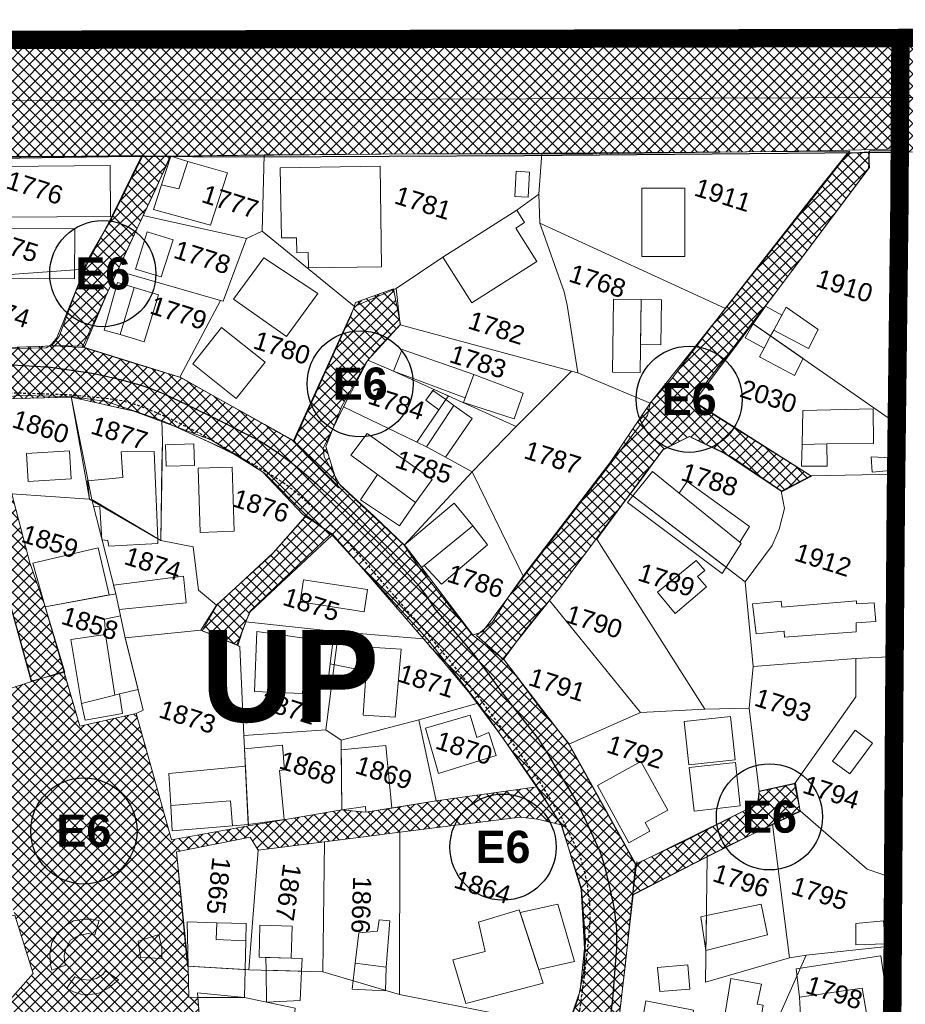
# Model space of a CAD drawing. Header units: metres. Extents: x 578835 to 593571, y 248557 to 255108.
# Tile 250 of 251: x 593247 to 593343, y 254145 to 254252. Entities that reach past the tile are written whole.
import ezdxf

# ---------------------------------------------------------------- set-up
doc = ezdxf.new("R2010")
doc.units = ezdxf.units.M
for name, pattern in [('CACHE2', [4.7625, 3.175, -1.5875]), ('CHEMIN', [0.5, 0.3, -0.2]), ('DETAIL', [0.2, 0.1, -0.1])]:
    doc.linetypes.add(name, pattern=pattern)
doc.layers.get('0').update_dxf_attribs({"lineweight": 5})
for name, color, linetype, lineweight in [('Zoom_Bâti', 251, 'Continuous', 5), ('Zoom_cadastre complet', 7, 'Continuous', 5), ('Zoom_cadastre texte', 7, 'Continuous', 5), ('Zoom_ER cercle', 192, 'Continuous', 25), ('Zoom_ER contour', 172, 'Continuous', 20), ('Zoom_ER hachures', 192, 'Continuous', 18), ('Zoom_ER numero', 172, 'Continuous', 20), ('Zoom_ER tracé', 192, 'Continuous', 18)]:
    doc.layers.add(name, color=color, linetype=linetype, lineweight=lineweight)
for name, color, linetype in [('Zoom_PLU', 7, 'CACHE2'), ('Zoom_PLU nom', 7, 'Continuous'), ('Zoom_Voirie', 252, 'Continuous')]:
    doc.layers.add(name, color=color, linetype=linetype)
doc.styles.add('PARCELLE', font='arial.ttf', dxfattribs={"height": 5})
doc.styles.get("Standard").update_dxf_attribs({"font": 'arialbd_0.ttf', "height": 50})
pattern_1 = [(45, (3353.1763, -187.1852), (-0.6187184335, 0.6187184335), []), (135, (3353.1763, -187.1852), (-0.6187184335, -0.6187184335), [])]

# ---------------------------------------------------------------- blocks, each defined once
blk = doc.blocks.new('111')
at = {"linetype": 'DETAIL', "const_width": 0.259}
blk.add_lwpolyline([(-0.13, 0, 1), (0.13, 0, 1)], format="xyb", close=True, dxfattribs=at)

msp = doc.modelspace()

# ---------------------------------------------------------------- hatches: boundary and pattern name
at = {"layer": 'Zoom_ER contour', "ltscale": 0.4}
h = msp.add_hatch(dxfattribs=at)
h.set_pattern_fill('ANSI37', color=256, scale=0.3, style=0)
h.paths.add_polyline_path([(593342.81, 254250.17), (593424.5, 254250.57), (593454.67, 254250.52), (593460.02, 254250.57), (593460.24, 254244.13), (593462.63, 254238.17), (593342.76, 254237.56)])
at = {"layer": 'Zoom_ER contour'}
h = msp.add_hatch(dxfattribs=at)
h.set_pattern_fill('ANSI37', color=256, scale=7, style=0)
h.set_pattern_definition(pattern_1)
h.paths.add_polyline_path([(592945.66, 254248.41), (592955.15, 254248.48), (592963.71, 254248.53), (592974.36, 254248.63), (592984.91, 254248.88), (592998.51, 254248.72), (593010.33, 254248.98), (593034.87, 254249.26), (593047.42, 254248.85), (593071.5, 254249.34), (593090.1, 254249.27), (593110.21, 254249.54), (593126.92, 254249.68), (593151.87, 254249.81), (593165.63, 254249.68), (593171.07, 254249.68), (593193.4, 254250.08), (593205.48, 254249.55), (593231.84, 254250.09), (593244.99, 254250.09), (593267.66, 254250.29), (593283.84, 254250.36), (593311.28, 254250.09), (593328.06, 254249.95), (593335.17, 254250.16), (593342.81, 254250.17), (593342.89, 254237.92), (593334.25, 254237.71), (593309.34, 254237.38), (593290.14, 254237.38), (593266.79, 254237.17), (593256.93, 254237.1), (593243.7, 254237.1), (593224.79, 254236.56), (593207.54, 254236.63), (593194.78, 254236.7), (593163.99, 254236.56), (593147.41, 254236.43), (593127.62, 254236.69), (593124.4, 254236.76), (593123.86, 254236.42), (593118.09, 254236.49), (593117.95, 254237.03), (593102.04, 254236.96), (593072.79, 254237.09), (593046.68, 254237.23), (593015.35, 254236.75), (593001.65, 254236.82), (592968.52, 254236.75), (592944.43, 254237.02), (592945.43, 254248.16)])
h = msp.add_hatch(dxfattribs=at)
h.set_pattern_fill('ANSI37', color=256, scale=7, style=0)
h.set_pattern_definition(pattern_1)
h.paths.add_polyline_path([(593299.57, 254182.31), (593302.02, 254185.63), (593305.68, 254190.1), (593310.44, 254196.5), (593314.6, 254201.96), (593316.91, 254205.14), (593319.79, 254206.63), (593324.41, 254204.41), (593329.94, 254200.62), (593333.12, 254202.3), (593320.18, 254210.52), (593329.26, 254222.37), (593339.43, 254235.91), (593339.33, 254237.6), (593336.98, 254237.42), (593333.5, 254233.09), (593323.61, 254220.39), (593317.86, 254212.85), (593315.63, 254210.35), (593311.28, 254203.9), (593301.8, 254191.53), (593299.96, 254188.9), (593298.38, 254186.4), (593296.67, 254184.96), (593299.04, 254182.85)])
h = msp.add_hatch(dxfattribs=at)
h.set_pattern_fill('ANSI37', color=256, scale=7, style=0)
h.set_pattern_definition(pattern_1)
h.paths.add_polyline_path([(593253.9, 254216.44), (593250.42, 254216.52), (593251.23, 254217.49), (593254.23, 254225.67), (593256.91, 254230.33), (593260.31, 254237.13), (593263.31, 254237.13), (593261.77, 254233.65), (593258.94, 254227.65), (593256.42, 254222.15), (593253.99, 254216.39)])
h = msp.add_hatch(dxfattribs=at)
h.set_pattern_fill('ANSI37', color=256, scale=7, style=0)
h.set_pattern_definition(pattern_1)
h.paths.add_polyline_path([(593276.86, 254206.17), (593279.37, 254211.8), (593283, 254219.81), (593283.5, 254221.19), (593287.63, 254222.69), (593288.38, 254218.81), (593285.75, 254216.05), (593284.63, 254214.68), (593282, 254209.92), (593280.24, 254205.54), (593281.62, 254201.03), (593277.24, 254205.54), (593276.84, 254206.09)])
h = msp.add_hatch(dxfattribs=at)
h.set_pattern_fill('ANSI37', color=256, scale=7, style=0)
h.set_pattern_definition(pattern_1)
h.paths.add_polyline_path([(593185.66, 254201.53), (593197.79, 254205.57), (593209.58, 254209.61), (593217.25, 254212.3), (593220.45, 254213.34), (593228.49, 254214.87), (593237.07, 254215.8), (593238.6, 254216.05), (593250.67, 254216.49), (593253.92, 254216.3), (593259, 254214.72), (593264.48, 254213.04), (593276.78, 254206.12), (593281.81, 254201.34), (593285.51, 254197.94), (593288.93, 254194.66), (593296.33, 254184.9), (593299.63, 254182.34), (593303.78, 254176.82), (593306.71, 254173.19), (593313.96, 254160.13), (593313.66, 254157), (593312.82, 254148.92), (593310.95, 254133.17), (593310.9, 254132.06), (593310.51, 254130.19), (593308.68, 254125.36), (593307.15, 254119.99), (593307.01, 254119.94), (593303.3, 254108.47), (593302.12, 254104.58), (593301.82, 254104.53), (593299.41, 254099.45), (593291.46, 254087.18), (593288.6, 254085.55), (593285.59, 254083.53), (593279.37, 254080.03), (593269.24, 254075.08), (593268.45, 254075.08), (593266.72, 254073.55), (593266.23, 254073.7), (593260.75, 254071.68), (593255.48, 254069.56), (593251.93, 254068.72), (593245.25, 254067.28), (593242.63, 254064.92), (593239.03, 254064.52), (593237.11, 254066.05), (593233.26, 254065.8), (593222.54, 254064.91), (593218.69, 254064.57), (593213.51, 254066.39), (593204.32, 254069.9), (593198.6, 254072.46), (593195.29, 254076.55), (593191.77, 254082.02), (593191.37, 254087.58), (593191.32, 254092.81), (593191.57, 254093.45), (593195.52, 254102.02), (593198.38, 254106.55), (593200.01, 254107.88), (593207.31, 254115.37), (593212.3, 254120.77), (593214.67, 254124.08), (593217.68, 254129.05), (593219.11, 254136.54), (593219.76, 254141.51), (593219.9, 254145.25), (593217.78, 254153.04), (593216.6, 254156.79), (593215.07, 254159.92), (593212.5, 254164.01), (593202.34, 254173.28), (593195.57, 254179.43), (593186.59, 254184.8), (593184.47, 254185.85), (593186.26, 254191.4), (593194.12, 254186.74), (593198.78, 254183.6), (593206.58, 254177.38), (593213.33, 254172.29), (593216.98, 254166.4), (593218.94, 254163.49), (593220.53, 254160.54), (593223.84, 254151.91), (593224.29, 254145.18), (593226.42, 254143.38), (593225.58, 254140.22), (593223.22, 254129.76), (593221.37, 254124.54), (593218.9, 254120.34), (593214.46, 254113.18), (593210.98, 254109.15), (593209.97, 254109.09), (593205.7, 254104.72), (593202.34, 254100.45), (593198.01, 254091.67), (593197.78, 254088.75), (593197.78, 254084.94), (593198.46, 254082.7), (593199.3, 254080.73), (593201.83, 254077.9), (593203.79, 254075.66), (593209.8, 254072.74), (593216.08, 254070.95), (593220.29, 254070.55), (593225.35, 254068.2), (593226.41, 254070.5), (593231.13, 254070.55), (593241.14, 254071.5), (593246.2, 254072.73), (593252.43, 254074.13), (593260.8, 254077), (593268.77, 254080.65), (593274.27, 254082.89), (593278, 254085.73), (593284.51, 254089.54), (593289.62, 254095.21), (593293.32, 254099.24), (593294.17, 254100.25), (593297.25, 254109), (593298.57, 254112.08), (593299.64, 254114.72), (593299.64, 254116.12), (593300.87, 254119.2), (593304.46, 254129.8), (593306.6, 254138.43), (593306.6, 254142.41), (593307.95, 254146.28), (593308.4, 254150.88), (593308.06, 254157.28), (593307.16, 254160.14), (593305.93, 254164.27), (593303.12, 254168.59), (593299.3, 254174.08), (593295.94, 254178.62), (593293.02, 254182.1), (593284.59, 254191.84), (593280.99, 254195.99), (593277.74, 254198.12), (593273.36, 254202.78), (593267.78, 254206.24), (593259.36, 254209.38), (593252.57, 254210.89), (593243.53, 254210.67), (593238.9, 254211.02), (593232.95, 254210.57), (593227.85, 254209.84), (593217.64, 254207.26), (593212.7, 254205.3), (593199.8, 254200.63), (593186.64, 254196.72), (593186.2, 254199.71)])
h = msp.add_hatch(dxfattribs=at)
h.set_pattern_fill('ANSI37', color=256, scale=7, style=0)
h.set_pattern_definition(pattern_1)
h.paths.add_polyline_path([(593243.61, 254210.61), (593246.1, 254200.22), (593248.04, 254192.85), (593249.67, 254188.2), (593251.84, 254180.97), (593248.19, 254179.96), (593244.55, 254193.07), (593242.37, 254199.97), (593238.88, 254210.98)])
h = msp.add_hatch(dxfattribs=at)
h.set_pattern_fill('ANSI37', color=256, scale=7, style=0)
h.set_pattern_definition(pattern_1)
h.paths.add_polyline_path([(593278.02, 254197.89), (593274.52, 254193.96), (593268.42, 254188.29), (593266.81, 254185.46), (593270.67, 254183.86), (593271.18, 254185.46), (593271.98, 254187.56), (593280.78, 254196), (593279.03, 254197.3)])
h = msp.add_hatch(dxfattribs=at)
h.set_pattern_fill('ANSI37', color=256, scale=7, style=0)
h.set_pattern_definition(pattern_1)
h.paths.add_polyline_path([(593314.09, 254160.12), (593319.21, 254162.51), (593327.34, 254166.64), (593327.43, 254168.01), (593331.36, 254168.86), (593331.87, 254165.79), (593324.35, 254162.2), (593313.68, 254156.74), (593314.11, 254160.33)])
at = {"layer": 'Zoom_ER hachures'}
h = msp.add_hatch(dxfattribs=at)
h.set_pattern_fill('ANSI37', color=256, scale=7, style=0)
h.set_pattern_definition(pattern_1)
h.paths.add_polyline_path([(593213.98, 254205.84), (593217.33, 254197), (593220.67, 254188.33), (593213.89, 254183.1), (593211.47, 254181.42), (593210.88, 254181.01), (593206.3, 254177.42), (593213.17, 254172.47), (593227.45, 254172.72), (593239.99, 254174.17), (593246.42, 254154.51), (593248.4, 254148.16), (593243.42, 254142.55), (593242.55, 254139.81), (593249.86, 254139.48), (593250.34, 254137.13), (593251.58, 254135.46), (593252.56, 254134.4), (593253.85, 254133.2), (593250.63, 254129.48), (593250.93, 254118.7), (593250.59, 254110.94), (593252.32, 254102.48), (593238.25, 254102.91), (593237.34, 254107.71), (593236.64, 254111.44), (593232.22, 254111.33), (593226.19, 254111.69), (593225.38, 254111.31), (593214.48, 254113.43), (593211.04, 254109.26), (593225.74, 254098.31), (593228.78, 254097.24), (593231.63, 254097.18), (593234.59, 254097.64), (593237.15, 254097.89), (593242.89, 254099.71), (593253.18, 254098.95), (593249.56, 254088.51), (593242.25, 254071.66), (593245.08, 254072.51), (593246.01, 254072.83), (593257.1, 254100.6), (593258.24, 254100.8), (593257.75, 254107.56), (593257.16, 254116.78), (593257.11, 254127.65), (593269.92, 254123.58), (593270.9, 254121.8), (593272.54, 254108.98), (593273.24, 254101.86), (593273.88, 254095.59), (593274.32, 254090.51), (593274.8, 254085.87), (593274.21, 254082.84), (593276.17, 254084.27), (593277.93, 254085.6), (593277.61, 254087.59), (593277.39, 254088.31), (593277.5, 254088.34), (593276.91, 254092.09), (593276.75, 254093.09), (593276.09, 254100.07), (593275.32, 254108.33), (593273.96, 254122.18), (593284.08, 254120.38), (593297.17, 254117.37), (593299.68, 254116.06), (593300.11, 254117.04), (593301.01, 254119.12), (593281.54, 254123.6), (593271.95, 254125.67), (593268.7, 254135.84), (593267.09, 254136.1), (593266.31, 254145.55), (593265.34, 254145.56), (593265.26, 254148.95), (593263.99, 254161.39), (593272, 254163), (593272.9, 254161.57), (593280.11, 254162.47), (593288.32, 254163.52), (593301.42, 254165.16), (593303.28, 254164.95), (593305.86, 254164.34), (593303.27, 254168.47), (593292.26, 254166.94), (593284.62, 254165.72), (593282, 254165.95), (593271.82, 254164.22), (593263.47, 254162.69), (593259.6, 254176.44), (593253.47, 254175.08), (593251.73, 254181.04), (593248.25, 254179.94), (593241.07, 254177.66), (593233.56, 254189.46), (593223.85, 254189.16), (593220.92, 254197.04), (593219.9, 254200.29), (593217.7, 254207.28), (593214, 254205.79)])

# ---------------------------------------------------------------- linework, layer by layer
at = {"layer": 'Zoom_Bâti', "flags": 128}
for points in [[(593269.55, 254235.32), (593265.25, 254236.57), (593264.24, 254233.57), (593262.37, 254234.03), (593261.49, 254231.32), (593267.71, 254229.62)], [(593265.25, 254236.57), (593263.37, 254237.12), (593262.37, 254234.03), (593264.24, 254233.57)], [(593286.16, 254236.04), (593275.3, 254235.87), (593275.42, 254228.23), (593277.06, 254228.25), (593277.09, 254226.63), (593278.32, 254226.65), (593278.35, 254224.99), (593286.33, 254225.1)], [(593300.81, 254232.73), (593300.97, 254235.49), (593302.42, 254235.41), (593302.26, 254232.66)], [(593319.34, 254233.66), (593314.66, 254233.67), (593314.66, 254226.21), (593319.33, 254226.22)], [(593293, 254226.15), (593301.04, 254231.24), (593301.88, 254229.91), (593300.93, 254229.31), (593303.23, 254225.67), (593296.14, 254221.18)], [(593259.55, 254224.82), (593260.79, 254228.91), (593263.64, 254228.01), (593262.33, 254224)], [(593279.37, 254222.17), (593273.5, 254226.07), (593270.2, 254221.55), (593275.98, 254217.52)], [(593259.39, 254222.83), (593257.56, 254223.39), (593256.13, 254218.21), (593257.85, 254217.73)], [(593314.58, 254221.52), (593311.57, 254221.56), (593311.46, 254213.61), (593314.45, 254213.57)], [(593316.8, 254221.48), (593314.58, 254221.52), (593314.5, 254216.62), (593316.72, 254216.59)], [(593328.66, 254217.56), (593326.77, 254218.88), (593328.11, 254220.8), (593329.89, 254219.83), (593329, 254218.19)], [(593333.84, 254218.26), (593330.36, 254220.7), (593329, 254218.19), (593332.78, 254216.19)], [(593273.64, 254214.71), (593268.9, 254218.47), (593265.77, 254214.51), (593270.51, 254210.76)], [(593327.95, 254216.25), (593325.89, 254217.34), (593326.77, 254218.88), (593328.66, 254217.56)], [(593327.44, 254215.3), (593327.95, 254216.25), (593328.66, 254217.56), (593332.22, 254215.09), (593331.27, 254213.26)], [(593296.35, 254213.35), (593288.55, 254216.1), (593287.61, 254213.74), (593295.41, 254210.81)], [(593293.31, 254210.63), (593293.59, 254211.03), (593292, 254211.75), (593291.13, 254210.57), (593292.56, 254209.53)], [(593293.31, 254210.63), (593291.91, 254211.63), (593291.13, 254210.57), (593292.56, 254209.53)], [(593294.2, 254210), (593293.31, 254210.63), (593292.56, 254209.53), (593290.14, 254206.01), (593291.2, 254205.48)], [(593296.19, 254208.58), (593294.2, 254210), (593291.2, 254205.48), (593291.35, 254205.41), (593293.27, 254204.37)], [(593332.18, 254209.46), (593339.83, 254209.63), (593339.86, 254205.85), (593334.78, 254205.83), (593332.1, 254205.75), (593332.18, 254209.46)], [(593291.82, 254201.93), (593284.76, 254206.95), (593282.97, 254204.6), (593285.87, 254202.46), (593290.02, 254199.42)], [(593334.78, 254205.83), (593332.1, 254205.75), (593332.04, 254203.38), (593334.81, 254203.4)], [(593252.35, 254205.05), (593247.68, 254204.75), (593247.87, 254201.72), (593252.54, 254202.02)], [(593254.53, 254199.78), (593254.31, 254201.78), (593258.14, 254202.15), (593257.97, 254204.93), (593261.58, 254204.99), (593261.95, 254195.48)], [(593341.74, 254204.29), (593339.61, 254204.39), (593339.7, 254202.73), (593341.69, 254202.9)], [(593270.05, 254203.29), (593266.35, 254203.16), (593266.59, 254196.17), (593270.29, 254196.29)], [(593290.02, 254199.42), (593285.87, 254202.46), (593284.02, 254199.73), (593288.26, 254196.9)], [(593313.67, 254200.17), (593315.82, 254202.82), (593318.72, 254200.46), (593325.31, 254195.11), (593325.46, 254194.98), (593323.82, 254192.38)], [(593319.6, 254201.71), (593318.72, 254200.46), (593325.31, 254195.11), (593326.38, 254196.81)], [(593313.67, 254200.17), (593323.82, 254192.38), (593323.39, 254191.71), (593313.07, 254199.42)], [(593261.95, 254195.48), (593254.81, 254199.62), (593254.95, 254199.04), (593255.66, 254198.96), (593255.89, 254195.38), (593256.53, 254195.28), (593256.64, 254194.68), (593261.97, 254194.98)], [(593296.24, 254196.89), (593294.21, 254199.34), (593288.79, 254194.77), (593290.68, 254192.34), (593290.97, 254192.58)], [(593297.86, 254194.83), (593296.24, 254196.89), (593290.97, 254192.58), (593292.83, 254190.52)], [(593256.66, 254189.37), (593255.48, 254194.48), (593248.36, 254192.84), (593249.71, 254188.07)], [(593264.75, 254191.4), (593257.15, 254190.43), (593257.39, 254189.5), (593257.76, 254187.77), (593265.06, 254188.49)], [(593337.96, 254185.36), (593337.97, 254186.34), (593340.11, 254186.46), (593339.92, 254188.5), (593338, 254188.39), (593338.01, 254188.74), (593329.88, 254188.03), (593329.82, 254188.69), (593326.69, 254188.38), (593327.08, 254185.12), (593330.13, 254185.43), (593330.19, 254184.76)], [(593258.41, 254184.71), (593257.91, 254187.09), (593256.16, 254186.72), (593256.28, 254185.07), (593257.3, 254178.46), (593257.79, 254178.58), (593259.81, 254179.07)], [(593256.28, 254185.07), (593252.49, 254184.52), (593253.65, 254177.55), (593257.3, 254178.46)], [(593281.03, 254184.23), (593272.74, 254185.37), (593272.48, 254178.86), (593277.66, 254178.63), (593277.99, 254180.25), (593280.5, 254180.05), (593280.73, 254181.88)], [(593288.44, 254183.46), (593284.98, 254183.68), (593284.65, 254181.05), (593284.33, 254176.28), (593287.81, 254176.05)], [(593258.13, 254176.47), (593257.79, 254178.58), (593257.3, 254178.46), (593253.65, 254177.55), (593254.04, 254175.73)], [(593298.79, 254171.9), (593297.99, 254174.4), (593296.68, 254173.85), (593295.97, 254176.28), (593291.1, 254174.87), (593292.52, 254169.93)], [(593324.29, 254176.13), (593319.27, 254175.59), (593319.78, 254170.86), (593324.81, 254171.41)], [(593339.75, 254173.24), (593337.86, 254174.63), (593335.4, 254171.25), (593337.3, 254169.87)], [(593275.22, 254170.26), (593275.77, 254170.31), (593275.52, 254173.01), (593271.4, 254172.62), (593271.81, 254164.37), (593275.72, 254164.9)], [(593286.79, 254172.97), (593281.93, 254172.5), (593282, 254165.95), (593284.56, 254166.32), (593284.62, 254165.72), (593287.44, 254166.15)], [(593317.47, 254165.92), (593314.54, 254171.23), (593309.82, 254168.62), (593313.25, 254162.39), (593315.52, 254163.64), (593315.01, 254164.57)], [(593324.84, 254171.11), (593319.81, 254170.56), (593320.33, 254165.84), (593325.36, 254166.39)], [(593271.5, 254170.71), (593263.16, 254169.93), (593263.37, 254166.43), (593269.89, 254166.93), (593270.09, 254164.23), (593271.81, 254164.37)], [(593270.09, 254164.23), (593269.89, 254166.93), (593263.37, 254166.43), (593263.54, 254163.68)], [(593303.91, 254147.1), (593295.49, 254144.88), (593294.06, 254149.63), (593297.61, 254150.55), (593296.86, 254153.72), (593301.31, 254155.09), (593301.31, 254155.09), (593303.91, 254147.1)], [(593305.52, 254155.69), (593301.4, 254154.79), (593303.42, 254148.6), (593307.31, 254149.47)], [(593321.63, 254150.66), (593321.68, 254154.45), (593327.65, 254155.7), (593328.33, 254152.34)], [(593287.22, 254153.88), (593286.82, 254148.83), (593283.45, 254149.27), (593283.83, 254152.58), (593285.86, 254152.76), (593286.05, 254153.99), (593287.22, 254153.88)], [(593321.63, 254150.66), (593321.68, 254154.45), (593321.08, 254154.32)], [(593271.54, 254151.72), (593268.31, 254151.84), (593268.38, 254153.68), (593265.16, 254153.76), (593265.26, 254148.95), (593271.47, 254148.59)], [(593271.58, 254153.6), (593268.38, 254153.68), (593268.31, 254151.84), (593271.54, 254151.72)], [(593340.96, 254153.87), (593337.94, 254153.6), (593337.94, 254151.28), (593341.16, 254151.39), (593340.96, 254153.87)], [(593277.61, 254148.4), (593277.68, 254149.78), (593276.48, 254149.82), (593273.74, 254149.9), (593273.76, 254148.51)], [(593340.66, 254150.08), (593331.45, 254148.66), (593331.81, 254145.58), (593338.62, 254146.54), (593339.17, 254143.38), (593341.41, 254144), (593341.08, 254147.05), (593340.66, 254150.08)], [(593271.47, 254148.59), (593265.26, 254148.95), (593265.34, 254145.56), (593266.31, 254145.55), (593266.27, 254146.04), (593271.41, 254145.52), (593271.41, 254145.52)], [(593286.82, 254148.83), (593283.45, 254149.27), (593283.13, 254146.44), (593286.74, 254146.26)], [(593319.64, 254149.08), (593316.36, 254148.8), (593316.59, 254146.17), (593319.87, 254146.45)], [(593277.61, 254148.4), (593273.76, 254148.51), (593273.79, 254145.04), (593277.46, 254145.2)], [(593323.03, 254139.53), (593324.33, 254147.61), (593327.69, 254147), (593327.21, 254144.81), (593327.85, 254144.7), (593326.84, 254138.86)], [(593331.95, 254142.97), (593331.81, 254145.58), (593338.62, 254146.54), (593339.17, 254143.38)], [(593271.41, 254145.52), (593266.27, 254146.04), (593266.31, 254145.55)], [(593320.27, 254144.15), (593315.1, 254145.18), (593313.07, 254133.72), (593318.65, 254132.72)]]:
    msp.add_lwpolyline(points, close=True, dxfattribs=at)
at = {"layer": 'Zoom_Bâti', "linetype": 'Continuous', "flags": 128}
for points in [[(593245.09, 254230.48), (593256.82, 254230.56), (593256.77, 254236.11), (593245.05, 254236.02)], [(593252.9, 254223.77), (593242.62, 254223.81), (593242.64, 254229.27), (593252.92, 254229.24)], [(593260.49, 254216.94), (593257.85, 254217.73), (593259.39, 254222.83), (593262.03, 254222.04)], [(593295.23, 254210.33), (593296.35, 254213.35), (593301.72, 254211.33), (593300.77, 254208.53)], [(593262.87, 254203.37), (593265.96, 254203.45), (593265.89, 254205.8), (593262.81, 254205.72)], [(593318.29, 254187.33), (593321.68, 254190.23), (593320.71, 254191.36), (593321.5, 254192.01), (593320.57, 254193.13), (593316.37, 254189.67)], [(593284.41, 254187.54), (593277.46, 254188.61), (593277.83, 254191.01), (593284.78, 254189.94)], [(593284.65, 254181.05), (593284.98, 254183.68), (593281.03, 254184.23), (593280.73, 254181.88)], [(593250.43, 254148.5), (593250.28, 254149.1), (593250.21, 254150.34), (593250.43, 254151.53), (593251.04, 254152.57), (593252.11, 254153.48), (593252.78, 254153.88), (593253.95, 254154.07), (593254.79, 254154.06), (593255.6, 254153.91), (593255.11, 254152.36), (593254.4, 254152.5), (593253.36, 254152.28), (593252.47, 254151.78), (593251.97, 254150.84), (593251.79, 254150.13), (593251.8, 254149.56), (593251.91, 254149.06)], [(593276.59, 254153.29), (593273.08, 254153.4), (593272.99, 254149.92), (593276.48, 254149.82)], [(593259.82, 254151.66), (593262.08, 254152.39), (593262.4, 254150.89), (593262.4, 254149.78), (593260.09, 254149.89)], [(593257.67, 254147.47), (593256.65, 254146.57), (593255.56, 254146.02), (593254.55, 254145.86), (593253.59, 254145.89), (593252.79, 254146.14), (593252.04, 254146.5), (593252.92, 254147.79), (593253.61, 254147.53), (593254.51, 254147.42), (593255.29, 254147.62), (593255.98, 254148.04), (593256.27, 254148.44)]]:
    msp.add_lwpolyline(points, close=True, dxfattribs=at)
at = {"layer": 'Zoom_cadastre complet'}
for points in [[(593425.02, 254243.95), (593342.83, 254243.53), (592945.07, 254242.12), (592945.65, 254248.38), (592956.57, 254248.57), (593006, 254248.86), (593038.62, 254249.01), (593069.24, 254249.12), (593095.76, 254249.39), (593119.57, 254249.54), (593178.82, 254250.04), (593215.66, 254249.77), (593252.77, 254250), (593286.06, 254250.16), (593287.83, 254250.43), (593291.27, 254250.45), (593292.03, 254249.68), (593319.9, 254250.2), (593345.31, 254250.19)], [(592945.07, 254242.12), (593342.83, 254243.53), (593342.76, 254237.73), (593339.44, 254237.71), (593339.33, 254235.78), (593326.7, 254218.92), (593325.7, 254217.58), (593320.3, 254210.37), (593333.03, 254202.33), (593329.83, 254200.67), (593323.47, 254204.91), (593319.84, 254206.6), (593316.99, 254205.23), (593315.48, 254203.24), (593313.38, 254200.39), (593312.77, 254199.56), (593309.74, 254195.45), (593321.49, 254176.94), (593314.51, 254176.56), (593304.59, 254188.75), (593299.55, 254182.43), (593306.7, 254173.13), (593313.97, 254160.01), (593327.24, 254166.57), (593327.42, 254167.95), (593331.28, 254168.8), (593331.88, 254165.86), (593328.86, 254164.4), (593321.77, 254160.86), (593313.72, 254156.73), (593311.01, 254133.07)]]:
    msp.add_lwpolyline(points, dxfattribs=at)
for points in [[(593342.03, 254158.52), (593342.17, 254182.66), (593342.2, 254188.59), (593342.36, 254202.53), (593342.42, 254207.99), (593342.76, 254237.73), (593342.83, 254243.53), (593425.02, 254243.95), (593424.2, 254033.45), (593341.06, 254036.81), (593341.09, 254047.28), (593341.14, 254068.94), (593341.16, 254074.45), (593341.21, 254087.82), (593341.37, 254098.68), (593341.47, 254105.44), (593341.73, 254122.3), (593341.88, 254132.58), (593341.94, 254143.07), (593341.99, 254151.16)], [(593323.74, 254220.55), (593303.56, 254229.83), (593303.43, 254232.99), (593303.77, 254237.48), (593337.28, 254237.69)], [(593326.7, 254218.92), (593339.33, 254235.78), (593339.44, 254237.71), (593342.76, 254237.73), (593342.42, 254207.99)], [(593241.85, 254230.5), (593243.68, 254236.8), (593243.88, 254236.86), (593243.75, 254237.03), (593260.21, 254237.21), (593256.97, 254230.58), (593245.09, 254230.48)], [(593271.63, 254228.17), (593260.38, 254230.67), (593263.37, 254237.12), (593273.53, 254237.27), (593273.32, 254228.97)], [(593273.53, 254237.27), (593303.77, 254237.48), (593303.43, 254232.99), (593301.04, 254231.24), (593293, 254226.15), (593287.92, 254222.74), (593283.37, 254220.76), (593273.32, 254228.97)], [(593306.98, 254213.72), (593288.35, 254218.77), (593287.92, 254222.74), (593293, 254226.15), (593301.04, 254231.24), (593303.43, 254232.99), (593303.56, 254229.83), (593306.19, 254222.37), (593306.51, 254220.92), (593307.69, 254213.54)], [(593239.75, 254223.83), (593241.85, 254230.5), (593245.09, 254230.48), (593256.97, 254230.58), (593253.98, 254224.85)], [(593268.78, 254221.41), (593257.59, 254224.66), (593260.38, 254230.67), (593271.63, 254228.17), (593269.09, 254221.35)], [(593264.36, 254213.08), (593268.78, 254221.41), (593269.09, 254221.35), (593271.63, 254228.17), (593273.32, 254228.97), (593283.37, 254220.76), (593276.74, 254206.19)], [(593307.69, 254213.54), (593306.51, 254220.92), (593306.19, 254222.37), (593303.56, 254229.83), (593323.74, 254220.55), (593315.57, 254210.25)], [(593253.98, 254224.85), (593250.98, 254217.34), (593250.41, 254216.65), (593249.83, 254216.26), (593237.13, 254215.99), (593239.75, 254223.83)], [(593268.78, 254221.41), (593264.36, 254213.08), (593253.78, 254216.36), (593257.59, 254224.66)], [(593306.98, 254213.72), (593300.96, 254207.7), (593287.36, 254213.85), (593284.83, 254214.92), (593288.35, 254218.77)], [(593320.3, 254210.37), (593326.7, 254218.92), (593342.42, 254207.99), (593342.36, 254202.53), (593333.03, 254202.33)], [(593282.19, 254209.85), (593284.83, 254214.92), (593287.36, 254213.85), (593300.96, 254207.7), (593296.19, 254202.78), (593291.35, 254205.41), (593290.02, 254206.07)], [(593296.19, 254202.78), (593300.96, 254207.7), (593306.98, 254213.72), (593307.69, 254213.54), (593315.57, 254210.25), (593315.26, 254208.9), (593301.78, 254191.34)], [(593246.03, 254200.39), (593243.4, 254210.62), (593246.76, 254211.08), (593252.55, 254210.98), (593254.53, 254199.78)], [(593252.55, 254210.98), (593256.38, 254210.41), (593262.4, 254208.35), (593262.47, 254206.11), (593262.39, 254203.51), (593262.29, 254195.28), (593254.77, 254199.77)], [(593282.19, 254209.85), (593290.02, 254206.07), (593291.35, 254205.41), (593296.19, 254202.78), (593288.79, 254194.77), (593281.81, 254201.33), (593280.07, 254204.41), (593279.97, 254205.3)], [(593268.35, 254188.25), (593266.39, 254189.88), (593265.8, 254194.59), (593262.29, 254195.28), (593262.47, 254206.11), (593262.4, 254208.35), (593270.39, 254204.74), (593273.57, 254202.64), (593278.14, 254198.01), (593274.26, 254193.65)], [(593316.99, 254205.23), (593319.84, 254206.6), (593323.47, 254204.91), (593329.83, 254200.67), (593330.16, 254198.79), (593329.59, 254196.51), (593328.85, 254194.73), (593325.88, 254190.8), (593313.38, 254200.39)], [(593301.78, 254191.34), (593297.32, 254185.34), (593296.2, 254184.98), (593290.47, 254192.23), (593288.79, 254194.77), (593296.19, 254202.78)], [(593325.88, 254190.8), (593328.85, 254194.73), (593329.59, 254196.51), (593330.16, 254198.79), (593329.83, 254200.67), (593333.03, 254202.33), (593342.36, 254202.53), (593342.2, 254188.59), (593342.17, 254182.66), (593337.93, 254182.44), (593326.78, 254181.56)], [(593309.74, 254195.45), (593313.38, 254200.39), (593325.88, 254190.8), (593326.78, 254181.56), (593326.34, 254177.04), (593321.49, 254176.94)], [(593257.39, 254189.5), (593254.77, 254199.77), (593262.29, 254195.28), (593265.8, 254194.59), (593266.39, 254189.88), (593268.35, 254188.25), (593266.66, 254185.54), (593258.41, 254184.71), (593257.91, 254187.09)], [(593271.56, 254186.42), (593272.01, 254187.51), (593280.95, 254195.89), (593291.33, 254184.56), (593281.62, 254185.33)], [(593244.38, 254193.78), (593248.25, 254179.94), (593241.07, 254177.66), (593233.56, 254189.46)], [(593259.6, 254176.44), (593253.47, 254175.08), (593249.71, 254188.07), (593257.39, 254189.5), (593257.91, 254187.09), (593258.41, 254184.71), (593260.36, 254176.82)], [(593306.7, 254173.13), (593299.55, 254182.43), (593304.59, 254188.75), (593314.51, 254176.56)], [(593306.7, 254173.13), (593299.55, 254182.43), (593304.59, 254188.75), (593314.51, 254176.56)], [(593271.33, 254174.05), (593270.9, 254183.7), (593270.57, 254183.92), (593271.56, 254186.42), (593281.62, 254185.33), (593280.27, 254174.66)], [(593259.6, 254176.44), (593260.36, 254176.82), (593258.41, 254184.71), (593266.66, 254185.54), (593270.57, 254183.92), (593270.9, 254183.7), (593271.33, 254174.05), (593271.82, 254164.22), (593263.47, 254162.69)], [(593291.33, 254184.56), (593296.85, 254177.59), (593290.38, 254175.75), (593281.92, 254173.54), (593280.27, 254174.66), (593281.62, 254185.33)], [(593326.78, 254181.56), (593337.93, 254182.44), (593337.93, 254178.27), (593331.28, 254168.8), (593327.42, 254167.95), (593326.34, 254177.04)], [(593331.28, 254168.8), (593337.93, 254178.27), (593337.93, 254182.44), (593342.17, 254182.66), (593342.03, 254158.52), (593339.19, 254159.49), (593331.88, 254165.86)], [(593290.38, 254175.75), (593296.85, 254177.59), (593303.27, 254168.47), (593292.26, 254166.94)], [(593314.51, 254176.56), (593321.49, 254176.94), (593326.34, 254177.04), (593327.42, 254167.95), (593327.24, 254166.57), (593313.97, 254160.01), (593306.7, 254173.13)], [(593281.92, 254173.54), (593290.38, 254175.75), (593292.26, 254166.94), (593287.42, 254166.15), (593284.62, 254165.72), (593282, 254165.95)], [(593271.82, 254164.22), (593271.33, 254174.05), (593280.27, 254174.66), (593281.92, 254173.54), (593282, 254165.95)], [(593328.86, 254164.4), (593331.88, 254165.86), (593339.19, 254159.49), (593342.03, 254158.52), (593341.99, 254151.16), (593332.53, 254150.13), (593330.72, 254149.84)], [(593288.32, 254163.52), (593301.42, 254165.16), (593303.28, 254164.95), (593305.86, 254164.34), (593308.07, 254157.41), (593308.46, 254152.15), (593308.38, 254148.58), (593307.72, 254145.41), (593306.61, 254142.24), (593288.28, 254145.87)], [(593330.72, 254149.84), (593321.59, 254147.2), (593321.77, 254160.86), (593328.86, 254164.4)], [(593271.87, 254148.56), (593265.19, 254148.96), (593263.99, 254161.39), (593272, 254163), (593272.9, 254161.57)], [(593272.9, 254161.57), (593280.11, 254162.47), (593279.91, 254148.34), (593271.87, 254148.56)], [(593279.91, 254148.34), (593280.11, 254162.47), (593288.32, 254163.52), (593288.28, 254145.87)], [(593321.77, 254160.86), (593321.59, 254147.2), (593330.72, 254149.84), (593332.53, 254150.13), (593324.35, 254131.68), (593315.54, 254132.33), (593311.01, 254133.07), (593313.72, 254156.73)], [(593246.42, 254154.51), (593248.4, 254148.16), (593243.42, 254142.55), (593226.38, 254143.41), (593224.31, 254145.19), (593223.84, 254151.99), (593235.53, 254151.96)], [(593332.53, 254150.13), (593341.99, 254151.16), (593341.94, 254143.07), (593338.4, 254142.59), (593328.63, 254131.48), (593324.35, 254131.68)], [(593268.7, 254135.84), (593267.09, 254136.1), (593266.27, 254146.04), (593271.41, 254145.52), (593276.9, 254144.39), (593276.03, 254134.74)]]:
    msp.add_lwpolyline(points, close=True, dxfattribs=at)
at = {"layer": 'Zoom_ER cercle', "ltscale": 0.4}
for centre in [(593255.98, 254224.35), (593283.99, 254212.35), (593319.8, 254210.67), (593328.54, 254165.2), (593253.92, 254163.67), (593299.54, 254161.91)]:
    msp.add_circle(centre, 5.78, dxfattribs=at)
at = {"layer": 'Zoom_ER contour'}
for points in [[(593342.81, 254250.17), (593424.5, 254250.57), (593454.67, 254250.52), (593460.02, 254250.57), (593460.24, 254244.13), (593462.63, 254238.17), (593342.76, 254237.56)], [(593299.57, 254182.31), (593302.02, 254185.63), (593305.68, 254190.1), (593310.44, 254196.5), (593314.6, 254201.96), (593316.91, 254205.14), (593319.79, 254206.63), (593324.41, 254204.41), (593329.94, 254200.62), (593333.12, 254202.3), (593320.18, 254210.52), (593329.26, 254222.37), (593339.43, 254235.91), (593339.33, 254237.6), (593336.98, 254237.42), (593333.5, 254233.09), (593323.61, 254220.39), (593317.86, 254212.85), (593315.63, 254210.35), (593311.28, 254203.9), (593301.8, 254191.53), (593299.96, 254188.9), (593298.38, 254186.4), (593296.67, 254184.96), (593299.04, 254182.85)], [(593253.9, 254216.44), (593250.42, 254216.52), (593251.23, 254217.49), (593254.23, 254225.67), (593256.91, 254230.33), (593260.31, 254237.13), (593263.31, 254237.13), (593261.77, 254233.65), (593258.94, 254227.65), (593256.42, 254222.15), (593253.99, 254216.39)], [(593276.86, 254206.17), (593279.37, 254211.8), (593283, 254219.81), (593283.5, 254221.19), (593287.63, 254222.69), (593288.38, 254218.81), (593285.75, 254216.05), (593284.63, 254214.68), (593282, 254209.92), (593280.24, 254205.54), (593281.62, 254201.03), (593277.24, 254205.54), (593276.84, 254206.09)], [(593243.61, 254210.61), (593246.1, 254200.22), (593246.1, 254200.22), (593246.1, 254200.22), (593246.1, 254200.22), (593246.1, 254200.22), (593248.04, 254192.85), (593248.04, 254192.85), (593248.04, 254192.85), (593249.67, 254188.2), (593251.84, 254180.97), (593248.19, 254179.96), (593244.55, 254193.07), (593242.37, 254199.97), (593238.88, 254210.98)], [(593278.02, 254197.89), (593274.52, 254193.96), (593268.42, 254188.29), (593266.81, 254185.46), (593270.67, 254183.86), (593271.18, 254185.46), (593271.98, 254187.56), (593280.78, 254196), (593279.03, 254197.3)], [(593314.09, 254160.12), (593319.21, 254162.51), (593327.34, 254166.64), (593327.43, 254168.01), (593331.36, 254168.86), (593331.87, 254165.79), (593324.35, 254162.2), (593313.68, 254156.74), (593314.11, 254160.33)]]:
    msp.add_lwpolyline(points, close=True, dxfattribs=at)
for points in [[(593244.99, 254250.09), (593267.66, 254250.29), (593283.84, 254250.36), (593311.28, 254250.09), (593328.06, 254249.95), (593335.17, 254250.16), (593342.81, 254250.17), (593342.81, 254250.17), (593342.81, 254250.17), (593342.81, 254250.17), (593342.81, 254250.17), (593342.81, 254250.17), (593342.81, 254250.17), (593342.81, 254250.17), (593342.89, 254237.92), (593342.89, 254237.92), (593342.89, 254237.92), (593342.89, 254237.92), (593342.89, 254237.92), (593342.89, 254237.92), (593342.89, 254237.92), (593342.89, 254237.92), (593342.89, 254237.92), (593342.89, 254237.92), (593334.25, 254237.71), (593309.34, 254237.38), (593290.14, 254237.38), (593266.79, 254237.17), (593256.93, 254237.1), (593243.7, 254237.1)], [(593238.6, 254216.05), (593250.67, 254216.49), (593253.92, 254216.3), (593259, 254214.72), (593264.48, 254213.04), (593276.78, 254206.12), (593281.81, 254201.34), (593285.51, 254197.94), (593288.93, 254194.66), (593296.33, 254184.9), (593299.63, 254182.34), (593303.78, 254176.82), (593306.71, 254173.19), (593313.96, 254160.13), (593313.66, 254157), (593312.82, 254148.92), (593310.95, 254133.17)], [(593306.6, 254142.41), (593307.95, 254146.28), (593308.4, 254150.88), (593308.06, 254157.28), (593307.16, 254160.14), (593305.93, 254164.27), (593303.12, 254168.59), (593299.3, 254174.08), (593295.94, 254178.62), (593293.02, 254182.1), (593284.59, 254191.84), (593280.99, 254195.99), (593277.74, 254198.12), (593273.36, 254202.78), (593267.78, 254206.24), (593259.36, 254209.38), (593252.57, 254210.89), (593243.53, 254210.67)]]:
    msp.add_lwpolyline(points, dxfattribs=at)
at = {"layer": 'Zoom_ER tracé'}
for points in [[(593246.76, 254211.08), (593252.55, 254210.98), (593256.38, 254210.41), (593259.25, 254209.43), (593262.4, 254208.35), (593267.81, 254205.9), (593270.93, 254204.38), (593273.57, 254202.64), (593278.14, 254198.01), (593280.95, 254195.89), (593291.33, 254184.56), (593296.85, 254177.59), (593302.89, 254169), (593303.27, 254168.47), (593305.86, 254164.34), (593308.07, 254157.41), (593308.5, 254151.71), (593308.38, 254148.58), (593307.72, 254145.41), (593306.61, 254142.24)], [(593267.09, 254136.1), (593266.31, 254145.55), (593265.34, 254145.56), (593265.26, 254148.95), (593263.99, 254161.39), (593272, 254163), (593272.9, 254161.57), (593280.11, 254162.47), (593288.32, 254163.52), (593301.42, 254165.16), (593303.28, 254164.95), (593305.86, 254164.34), (593303.27, 254168.47), (593292.26, 254166.94), (593284.62, 254165.72), (593282, 254165.95), (593271.82, 254164.22), (593263.47, 254162.69), (593259.6, 254176.44), (593253.47, 254175.08), (593251.73, 254181.04), (593248.25, 254179.94), (593241.07, 254177.66)], [(593246.42, 254154.51), (593248.4, 254148.16), (593243.42, 254142.55)]]:
    msp.add_lwpolyline(points, dxfattribs=at)
at = {"layer": 'Zoom_PLU', "ltscale": 0.7, "const_width": 2}
for points in [[(593425.35, 254251), (593425.35, 254251), (593425.38, 254211.23), (593424.05, 254137.62), (593341.72, 254136.76), (593341.09, 254047.28), (593341.09, 254047.28), (592938.42, 254040.06), (592937.58, 254145.16), (592945.65, 254248.38), (592945.65, 254248.38), (592945.65, 254248.38), (593150.21, 254249.61), (593342.41, 254250)], [(593342.41, 254250), (593377.03, 254250.33), (593377.03, 254250.33), (593425.35, 254251)], [(593341.86, 254136.81), (593341.99, 254156.71), (593342.12, 254177.83), (593342.3, 254200.22), (593342.68, 254231.34), (593342.79, 254249.05)]]:
    msp.add_lwpolyline(points, dxfattribs=at)
at = {"layer": 'Zoom_Voirie'}
for points in [[(593345.31, 254250.19), (593317.23, 254250.15), (593298.5, 254249.8), (593292.03, 254249.68), (593291.27, 254250.45), (593287.83, 254250.43), (593286.06, 254250.16), (593252.77, 254250), (593215.66, 254249.77), (593178.82, 254250.04), (593119.57, 254249.54)], [(593244.53, 254236.92), (593259, 254237.13), (593272.46, 254237.07), (593301.83, 254237.2), (593342.76, 254237.56), (593342.76, 254237.73), (593342.83, 254243.53), (593490, 254244.28)], [(593310.89, 254140.42), (593311.46, 254145.02), (593311.54, 254145.74), (593311.76, 254148.64), (593311.91, 254150.9), (593311.94, 254152.42), (593311.92, 254152.97), (593311.69, 254155.15), (593311.58, 254155.73), (593311.05, 254158.02), (593310.61, 254159.82), (593310.25, 254160.99), (593310.03, 254161.59), (593308.96, 254163.94), (593308.67, 254164.59), (593307.44, 254167.13), (593305.69, 254169.97), (593304.36, 254172.2), (593303.42, 254173.65), (593301.19, 254176.51), (593299.69, 254178.4), (593297.71, 254181.13), (593296.38, 254182.93), (593294.41, 254185.23), (593293.97, 254185.73), (593292.24, 254187.74), (593291.2, 254189.25), (593290.48, 254190.23), (593289.74, 254191.09), (593286.66, 254194.36), (593285.82, 254195.22), (593282.35, 254198.57), (593279.38, 254201.31), (593277.34, 254203.07), (593276.59, 254203.66), (593275.06, 254204.8), (593273.46, 254205.85), (593272.68, 254206.31), (593269.43, 254207.96), (593268.58, 254208.39), (593265.14, 254210.08), (593262.76, 254211.19), (593261.13, 254211.84), (593260.06, 254212.19), (593257.89, 254212.79), (593255.69, 254213.29), (593254.62, 254213.5), (593250.3, 254214.11), (593249.21, 254214.21), (593244.87, 254214.46)]]:
    msp.add_lwpolyline(points, dxfattribs=at)
at = {"layer": 'Zoom_Voirie', "linetype": 'CHEMIN', "flags": 128}
msp.add_lwpolyline([(593182.46, 254190.66), (593184.62, 254189.97), (593185.15, 254189.76), (593186.64, 254189.09), (593188.82, 254187.99), (593192.04, 254186.35), (593192.81, 254185.88), (593194.12, 254184.87), (593196.02, 254183.24), (593199.25, 254180.77), (593200.07, 254180.18), (593201.62, 254179.14), (593203.96, 254177.58), (593206.83, 254175.33), (593207.51, 254174.73), (593208.75, 254173.49), (593210.52, 254171.57), (593213.84, 254168.09), (593214.95, 254166.71), (593216.5, 254164.55), (593218.48, 254161.62), (593218.91, 254160.85), (593219.86, 254158.87), (593221.11, 254155.83), (593222.36, 254152.33), (593222.63, 254151.44), (593223.74, 254147.47), (593223.94, 254146.46), (593224.16, 254144.7), (593224.26, 254142.94), (593224.29, 254142.06), (593224.25, 254138.75), (593224.2, 254137.92), (593223.86, 254134.47), (593223.73, 254133.61), (593223.42, 254132.1), (593222.87, 254129.85), (593222.18, 254126.89), (593221.65, 254125.39), (593221.47, 254125.04), (593220.77, 254124.02), (593219.64, 254122.54), (593217.59, 254119.29), (593215.7, 254116.82), (593215.22, 254116.21), (593212.31, 254112.64), (593211.3, 254111.24), (593209.78, 254109.17), (593208.45, 254107.67), (593206.41, 254105.48), (593203.9, 254102.73), (593203.32, 254102.01), (593202.51, 254100.77), (593201.37, 254098.87), (593200.4, 254097.53), (593198.99, 254095.51), (593198.28, 254094.24), (593197.67, 254092.91), (593197.42, 254092.23), (593197.09, 254090.98), (593196.88, 254089.7), (593196.82, 254089.05), (593196.76, 254087.83), (593196.84, 254085.99), (593197.09, 254083.79), (593197.2, 254083.25), (593197.46, 254082.3), (593198, 254080.93), (593198.35, 254080.26), (593198.97, 254079.31), (593200.4, 254077.39), (593200.79, 254076.93), (593202.37, 254075.31), (593202.79, 254074.94), (593203.13, 254074.66), (593204.54, 254073.62), (593206.18, 254072.58), (593207.31, 254071.95), (593207.95, 254071.64), (593210.58, 254070.52), (593212.17, 254069.88), (593213.91, 254069.27), (593214.49, 254069.09), (593216.82, 254068.41), (593218.87, 254067.97), (593220.26, 254067.76), (593220.97, 254067.7), (593223.83, 254067.65), (593228.23, 254067.96), (593231.87, 254068.2), (593232.79, 254068.27), (593236.47, 254068.62), (593237.58, 254068.77), (593242.02, 254069.5), (593246.4, 254070.58), (593248.37, 254071.07), (593249.31, 254071.32), (593253.01, 254072.42), (593253.96, 254072.71), (593257.71, 254073.97), (593258.59, 254074.29), (593262.11, 254075.65), (593264.63, 254076.85), (593269.2, 254078.99), (593270, 254079.35), (593273.2, 254080.77), (593277.69, 254083.08), (593280.25, 254084.32), (593281.91, 254085.24), (593282.64, 254085.71), (593284.03, 254086.73), (593285.36, 254087.85), (593286.16, 254088.6), (593287.7, 254090.15), (593289.17, 254091.78), (593289.91, 254092.63), (593291.33, 254094.38), (593292.65, 254096.2), (593293.12, 254096.93), (593294.75, 254099.99), (593295.14, 254100.79), (593296.61, 254104.03), (593297.04, 254105.05), (593298.67, 254109.2), (593300.48, 254114.36), (593301.54, 254117.22), (593302.19, 254119.15), (593302.47, 254120.12), (593303.39, 254124.06), (593303.59, 254125.02), (593304.35, 254128.9), (593304.57, 254129.86), (593305.51, 254133.66), (593306.63, 254137.81), (593307.2, 254139.97), (593307.52, 254141.42), (593308.07, 254145.41), (593308.18, 254146.2), (593308.59, 254149.38), (593308.84, 254151.6), (593309.03, 254153.82), (593309.03, 254154.93), (593308.96, 254156), (593308.68, 254158.13), (593308.17, 254160.21), (593307.83, 254161.19), (593306.01, 254164.94), (593305.53, 254165.81), (593303.42, 254169.18), (593302.8, 254170.11), (593300.22, 254173.77), (593299.45, 254174.82), (593296.33, 254178.98), (593295.37, 254180.19), (593291.47, 254184.99), (593286.51, 254190.64), (593284.13, 254193.44), (593282.5, 254195.27), (593281.69, 254196.12), (593278.31, 254199.39), (593276.63, 254200.83), (593275.45, 254201.69), (593274.43, 254202.34), (593270.25, 254204.77), (593267.9, 254206.18), (593266.31, 254207.06), (593263.41, 254208.49), (593261.44, 254209.36), (593260.79, 254209.63), (593259.47, 254210.11), (593258.11, 254210.48), (593257.13, 254210.65), (593253.16, 254211.07), (593252.09, 254211.14), (593247.8, 254211.3), (593243.07, 254211.42), (593239.25, 254211.44), (593236.54, 254211.45), (593233.18, 254211.42), (593232.34, 254211.37), (593228.12, 254210.87), (593227.08, 254210.69), (593225.61, 254210.36), (593223.44, 254209.74), (593220.95, 254208.94), (593220.33, 254208.72), (593217.05, 254207.44), (593216.23, 254207.12), (593212.32, 254205.7), (593209.92, 254204.76), (593208.55, 254204.06), (593206.48, 254203), (593203.34, 254201.78), (593202.54, 254201.51), (593200.66, 254200.93), (593197.83, 254200.12), (593196.02, 254199.56), (593192.58, 254198.44), (593189.81, 254197.61), (593186.83, 254196.94), (593184.02, 254196.09), (593182.91, 254195.91), (593182.63, 254195.86), (593181.36, 254195.53), (593178.89, 254195.14), (593176.58, 254194.69), (593174.9, 254194.34), (593174.55, 254194.12), (593174.42, 254193.93), (593174.38, 254193.69), (593174.49, 254193.19), (593174.64, 254193.01), (593175, 254192.8), (593175.84, 254192.6), (593176.69, 254192.45), (593180.17, 254191.5), (593182.01, 254190.84)], close=True, dxfattribs=at)

# ---------------------------------------------------------------- block references
at = {"layer": 'Zoom_cadastre complet', "rotation": 342.5128604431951}
msp.add_blockref('111', (593341.8, 254159.34), dxfattribs=at)

# ---------------------------------------------------------------- texts
at = {"layer": 'Zoom_cadastre texte', "style": 'PARCELLE'}
for s, rotation, p in [('1776', 342.5129, (593245.32, 254233.68)), ('1911', 342.5129, (593320.22, 254232.89)), ('1777', 342.5129, (593266.59, 254232.17)), ('1781', 342.5129, (593287.58, 254232.03)), ('1775', 342.5129, (593242.63, 254227.4)), ('1778', 342.5129, (593263.55, 254226.11)), ('1768', 342.5129, (593306.57, 254223.52)), ('1910', 342.5129, (593333.45, 254223.01)), ('1774', 342.5129, (593241.71, 254220.26)), ('1779', 342.5129, (593260.96, 254220.05)), ('1782', 342.5129, (593295.59, 254218.42)), ('1780', 342.5129, (593272.22, 254216.25)), ('1783', 342.5129, (593293.56, 254214.75)), ('1784', 342.5129, (593284.7, 254210.23)), ('2030', 342.5129, (593325.18, 254210.97)), ('1860', 342.5129, (593245.96, 254207.67)), ('1877', 342.5129, (593254.53, 254206.98)), ('1787', 342.5129, (593301.68, 254204.29)), ('1785', 342.5129, (593287.66, 254203.29)), ('1788', 342.5129, (593318.76, 254201.9)), ('1876', 342.5129, (593269.94, 254199.06)), ('1859', 342.5129, (593246.97, 254195.18)), ('1912', 342.5129, (593331.12, 254193.16)), ('1874', 342.5129, (593258.17, 254192.76)), ('1786', 342.5129, (593293.3, 254190.85)), ('1789', 342.5129, (593314.07, 254190.98)), ('1875', 342.5129, (593275.43, 254188.32)), ('1858', 342.5129, (593251.32, 254186.26)), ('1790', 342.5129, (593306.19, 254186.44)), ('1871', 342.5129, (593287.97, 254179.98)), ('1791', 342.5129, (593302.17, 254179.58)), ('1872', 342.5129, (593272.88, 254177.05)), ('1793', 342.5129, (593326.76, 254177.35)), ('1873', 342.5129, (593261.94, 254176.08)), ('1870', 342.5129, (593292.05, 254172.68)), ('1792', 342.5129, (593310.68, 254172.26)), ('1868', 342.5129, (593275.03, 254170.52)), ('1869', 342.5129, (593283.31, 254170)), ('1794', 342.5129, (593332.01, 254167.86)), ('1865', 263.8192, (593267.93, 254160.9)), ('1867', 261.9714, (593275.63, 254160.2)), ('1796', 342.5129, (593322.21, 254158.24)), ('1866', 267.9293, (593283.24, 254158.76)), ('1864', 342.5129, (593294.06, 254157.54)), ('1795', 342.5129, (593330.75, 254156.86)), ('1798', 342.5129, (593332.34, 254146.06))]:
    msp.add_text(s, height=2, rotation=rotation, dxfattribs=at).set_placement(p)
at = {"layer": 'Zoom_ER numero', "ltscale": 0.4, "char_height": 3.5, "width": 4.8479, "attachment_point": 5}
for insert in [(593255.98, 254224.35), (593283.99, 254212.35), (593319.8, 254210.67), (593328.54, 254165.2), (593253.92, 254163.67), (593299.54, 254161.91)]:
    msp.add_mtext('{\\fArial|b1|i0|c0|p34;E6}', dxfattribs=dict(at, insert=insert))
at = {"layer": 'Zoom_PLU nom', "insert": (593266.66, 254185.54), "char_height": 10, "width": 36.6342, "attachment_point": 1}
msp.add_mtext('{\\fArial|b1|i0|c0|p34;UP}', dxfattribs=at)

doc.saveas('drawing.dxf')
